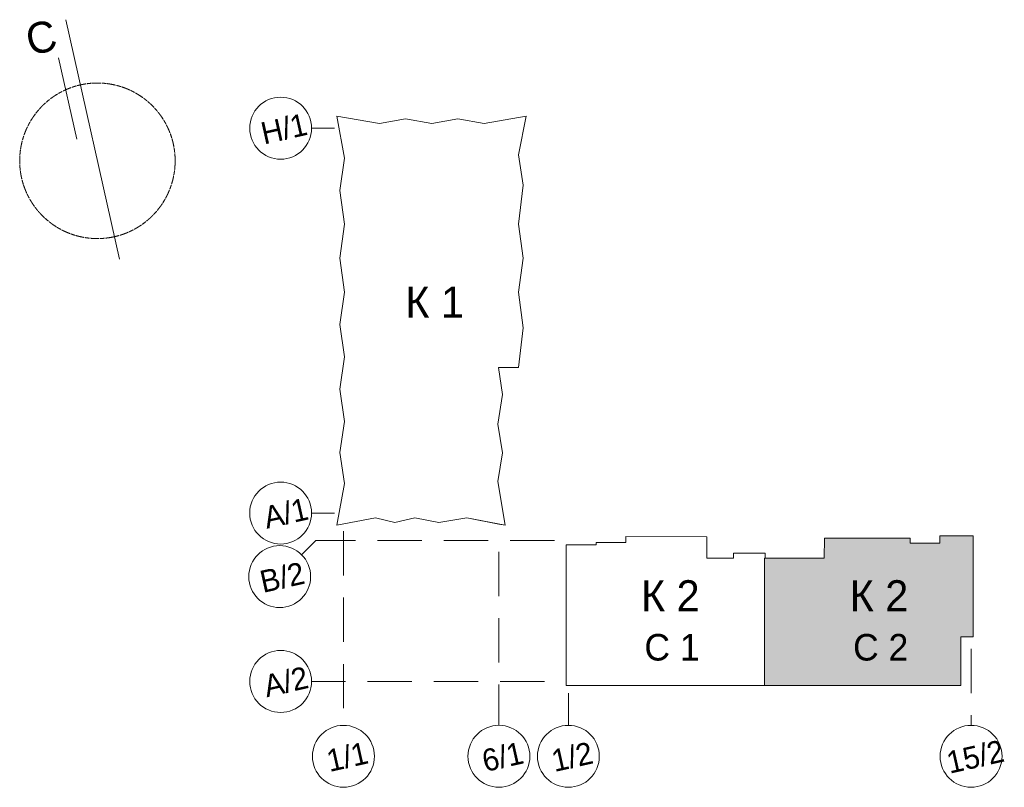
# Model space of a CAD drawing. Header units: millimetres. Extents: x -7218133 to -6715963, y 6117771 to 6222300.
# Tile 14 of 14: x -6827288 to -6715963, y 6135572 to 6222300. Entities that reach past the tile are written whole.
import ezdxf

# ---------------------------------------------------------------- set-up
doc = ezdxf.new("R2010")
doc.units = ezdxf.units.MM
doc.header["$MEASUREMENT"] = 0
doc.linetypes.add('Осевая', pattern=[1700, 1000, -100, 500, -100])
doc.linetypes.add('Разомкнутая мастерплан', pattern=[7500, 5000, -2500])
for name, color, linetype, lineweight in [('0_Ном._пера__1', 7, 'Continuous', 0), ('0_Ном._пера__2', 8, 'Continuous', 15), ('АР-Стены_внешние_.АР_Ном._пера__1', 7, 'Continuous', 0)]:
    doc.layers.add(name, color=color, linetype=linetype, lineweight=lineweight)
doc.layers.add('АР-Стены_внешние_.АР', color=7, linetype='Continuous')
doc.styles.add('РЎР“Р•РќР•Р\xa0Р\x98Р\xa0_РЎРўР\x98Р›Р¬_1', font='GOTHIC.TTF')

# ---------------------------------------------------------------- blocks, each defined once
blk = doc.blocks.new('Линия_23_2', base_point=(-6791689, 6210042))
at = {"layer": 'АР-Стены_внешние_.АР_Ном._пера__1', "color": 7, "linetype": 'Разомкнутая мастерплан', "lineweight": 0}
blk.add_line((-6791689, 6210042), (-6794281, 6210042), dxfattribs=at)
at = {"layer": 'АР-Стены_внешние_.АР_Ном._пера__1', "color": 7, "linetype": 'Continuous', "lineweight": 0}
blk.add_circle((-6797781, 6210042), 3500, dxfattribs=at)
blk = doc.blocks.new('Линия_24_2', base_point=(-6791690, 6166557))
at = {"layer": 'АР-Стены_внешние_.АР_Ном._пера__1', "color": 7, "linetype": 'Разомкнутая мастерплан', "lineweight": 0}
blk.add_line((-6791690, 6166557), (-6794282, 6166557), dxfattribs=at)
at = {"layer": 'АР-Стены_внешние_.АР_Ном._пера__1', "color": 7, "linetype": 'Continuous', "lineweight": 0}
blk.add_circle((-6797782, 6166557), 3500, dxfattribs=at)
blk = doc.blocks.new('Линия_25_2', base_point=(-6767949, 6147532))
at = {"layer": 'АР-Стены_внешние_.АР_Ном._пера__1', "color": 7, "linetype": 'Разомкнутая мастерплан', "lineweight": 0}
blk.add_line((-6767949, 6147532), (-6794282, 6147532), dxfattribs=at)
at = {"layer": 'АР-Стены_внешние_.АР_Ном._пера__1', "color": 7, "linetype": 'Continuous', "lineweight": 0}
blk.add_circle((-6797782, 6147532), 3500, dxfattribs=at)
blk = doc.blocks.new('Линия_26_2', base_point=(-6790682, 6164499))
at = {"layer": 'АР-Стены_внешние_.АР_Ном._пера__1', "color": 7, "linetype": 'Разомкнутая мастерплан', "lineweight": 0}
blk.add_line((-6790682, 6164499), (-6790682, 6142572), dxfattribs=at)
at = {"layer": 'АР-Стены_внешние_.АР_Ном._пера__1', "color": 7, "linetype": 'Continuous', "lineweight": 0}
blk.add_circle((-6790682, 6139072), 3500, dxfattribs=at)
blk = doc.blocks.new('Линия_27_2', base_point=(-6765252, 6146214))
at = {"layer": 'АР-Стены_внешние_.АР_Ном._пера__1', "color": 7, "linetype": 'Разомкнутая мастерплан', "lineweight": 0}
blk.add_line((-6765252, 6146214), (-6765252, 6142572), dxfattribs=at)
at = {"layer": 'АР-Стены_внешние_.АР_Ном._пера__1', "color": 7, "linetype": 'Continuous', "lineweight": 0}
blk.add_circle((-6765252, 6139072), 3500, dxfattribs=at)
blk = doc.blocks.new('Линия_28_2', base_point=(-6773102, 6162170))
at = {"layer": 'АР-Стены_внешние_.АР_Ном._пера__1', "color": 7, "linetype": 'Разомкнутая мастерплан', "lineweight": 0}
blk.add_line((-6773102, 6162170), (-6773102, 6142572), dxfattribs=at)
at = {"layer": 'АР-Стены_внешние_.АР_Ном._пера__1', "color": 7, "linetype": 'Continuous', "lineweight": 0}
blk.add_circle((-6773102, 6139072), 3500, dxfattribs=at)
blk = doc.blocks.new('Линия_29_2', base_point=(-6719721, 6151222))
at = {"layer": 'АР-Стены_внешние_.АР_Ном._пера__1', "color": 7, "linetype": 'Разомкнутая мастерплан', "lineweight": 0}
blk.add_line((-6719721, 6151222), (-6719722, 6142572), dxfattribs=at)
at = {"layer": 'АР-Стены_внешние_.АР_Ном._пера__1', "color": 7, "linetype": 'Continuous', "lineweight": 0}
blk.add_circle((-6719722, 6139072), 3500, dxfattribs=at)
blk = doc.blocks.new('Линия_30_2', base_point=(-6793802, 6163467))
at = {"layer": 'АР-Стены_внешние_.АР_Ном._пера__1', "color": 7, "linetype": 'Разомкнутая мастерплан', "lineweight": 0}
blk.add_line((-6793802, 6163467), (-6795417, 6161852), dxfattribs=at)
at = {"layer": 'АР-Стены_внешние_.АР_Ном._пера__1', "color": 7, "linetype": 'Continuous', "lineweight": 0}
blk.add_circle((-6797892, 6159377), 3500, dxfattribs=at)

msp = doc.modelspace()

# ---------------------------------------------------------------- hatches: boundary and pattern name
at = {"layer": '0_Ном._пера__2', "linetype": 'Continuous', "lineweight": 0, "true_color": 0x0c0c0c}
msp.add_hatch(color=28, dxfattribs=at).paths.add_polyline_path([(-6719471.4, 6152571.9), (-6719471.3, 6163967.1), (-6723240.8, 6163967.2), (-6723240.8, 6163141.7), (-6724421.8, 6163141.8), (-6726591.8, 6163141.8), (-6726591.8, 6163701.8), (-6736311.8, 6163701.8), (-6736311.9, 6161456.6), (-6738951.8, 6161456.9), (-6738951.8, 6161457), (-6739651.8, 6161457), (-6739651.8, 6161456.9), (-6742991.8, 6161456.9), (-6743081.7, 6161456.9), (-6743082, 6147081.8), (-6720881.9, 6147081.5), (-6720881.8, 6152571.9)])

# ---------------------------------------------------------------- linework, layer by layer
at = {"layer": '0_Ном._пера__1', "color": 7, "linetype": 'Continuous', "lineweight": 0, "flags": 128}
for points in [[(-6770885.6, 6199196.4), (-6770355.6, 6203601.4), (-6770885.5, 6207046.4), (-6770027.8, 6211416.8), (-6774777.3, 6210561.9), (-6777737.3, 6211091.9), (-6780696, 6210561.9), (-6783657.3, 6211092), (-6786617.3, 6210562), (-6791418.9, 6211417), (-6790561.3, 6206646.6), (-6791091.4, 6202996.6), (-6790561.4, 6199196.6), (-6791091.5, 6195347.6), (-6790561.5, 6191497.6), (-6791091.5, 6187847.1), (-6790561.6, 6184197.1), (-6791091.6, 6180546.4), (-6790561.7, 6176896.9), (-6791091.7, 6173397.6), (-6790561.7, 6169897.6), (-6791419.4, 6165171.5), (-6787051.8, 6166027.1), (-6784889.8, 6165497), (-6782601.8, 6166027), (-6779901.8, 6165497), (-6776731.8, 6166027), (-6773101.8, 6165309.4), (-6772403.4, 6165171.3), (-6773221.7, 6170131.9), (-6772691.7, 6173368.2), (-6773221.7, 6176581.9), (-6772691.6, 6179957), (-6773152.3, 6182996.9), (-6770898.6, 6182996.9), (-6770355.8, 6187496.6), (-6770885.7, 6191496.5), (-6770355.7, 6195346.5)], [(-6743082, 6147081.8), (-6743081.7, 6161456.9), (-6742991.8, 6161456.9), (-6742991.8, 6162006.8), (-6743931.8, 6162006.8), (-6743931.9, 6162008.8), (-6746582.8, 6162006.6), (-6746582.8, 6161457), (-6749612.3, 6161457), (-6749612.3, 6163886.6), (-6758761.4, 6163916.7), (-6758761.4, 6163222.3), (-6762101.9, 6163222.3), (-6762101.9, 6162982.4), (-6765501.8, 6162982.4), (-6765502, 6147082)], [(-6719471.4, 6152571.9), (-6719471.3, 6163967.1), (-6723240.8, 6163967.2), (-6723240.8, 6163141.7), (-6724421.8, 6163141.8), (-6726591.8, 6163141.8), (-6726591.8, 6163701.8), (-6736311.8, 6163701.8), (-6736311.9, 6161456.6), (-6738951.8, 6161456.9), (-6738951.8, 6161457), (-6739651.8, 6161457), (-6739651.8, 6161456.9), (-6742991.8, 6161456.9), (-6743081.7, 6161456.9), (-6743082, 6147081.8), (-6720881.9, 6147081.5), (-6720881.8, 6152571.9)]]:
    msp.add_lwpolyline(points, close=True, dxfattribs=at)
at = {"layer": 'АР-Стены_внешние_.АР_Ном._пера__1', "color": 7, "linetype": 'Continuous', "lineweight": 0}
for p, q in [((-6816000.7, 6195230.4), (-6822080, 6222299.7)), ((-6822897.5, 6217982.2), (-6820831.9, 6208784.9)), ((-6743081.7, 6161456.9), (-6743082, 6147081.8)), ((-6742991.8, 6161456.9), (-6743081.7, 6161456.9))]:
    msp.add_line(p, q, dxfattribs=at)
at = {"layer": 'АР-Стены_внешние_.АР_Ном._пера__1', "color": 7, "linetype": 'Разомкнутая мастерплан', "lineweight": 0}
msp.add_line((-6766820, 6163466.8), (-6793802.1, 6163467.1), dxfattribs=at)
at = {"layer": 'АР-Стены_внешние_.АР_Ном._пера__1', "color": 7, "linetype": 'Continuous', "lineweight": 0}
for points in [[(-6773152.3, 6182996.9), (-6770898.6, 6182996.9), (-6770355.8, 6187496.6), (-6770885.7, 6191496.5), (-6770355.7, 6195346.5), (-6770885.6, 6199196.4), (-6770355.6, 6203601.4), (-6770885.5, 6207046.4), (-6770027.8, 6211416.8), (-6774777.3, 6210561.9), (-6777737.3, 6211091.9), (-6780696, 6210561.9), (-6783657.3, 6211092), (-6786617.3, 6210562), (-6791418.9, 6211417), (-6790561.3, 6206646.6), (-6791091.4, 6202996.6), (-6790561.4, 6199196.6), (-6791091.5, 6195347.6), (-6790561.5, 6191497.6), (-6791091.5, 6187847.1), (-6790561.6, 6184197.1), (-6791091.6, 6180546.4), (-6790561.7, 6176896.9), (-6791091.7, 6173397.6), (-6790561.7, 6169897.6), (-6791419.4, 6165171.5), (-6787051.8, 6166027.1), (-6784889.8, 6165497), (-6782601.8, 6166027), (-6779901.8, 6165497), (-6776731.8, 6166027), (-6772403.4, 6165171.3), (-6773221.7, 6170131.9), (-6772691.7, 6173368.2), (-6773221.7, 6176581.9), (-6772691.6, 6179957)], [(-6765502, 6147082), (-6765501.8, 6162982.4), (-6762101.9, 6162982.4), (-6762101.9, 6163222.3), (-6758761.4, 6163222.3), (-6758761.4, 6163916.7), (-6749612.3, 6163886.6), (-6749612.3, 6161457), (-6746582.8, 6161457), (-6746582.8, 6162006.6), (-6743931.9, 6162008.8), (-6743931.8, 6162006.8), (-6742991.8, 6162006.8), (-6742991.8, 6161456.9), (-6739651.8, 6161456.9), (-6739651.8, 6161457), (-6738951.8, 6161457), (-6738951.8, 6161456.9), (-6736311.9, 6161456.6), (-6736311.8, 6163701.8), (-6726591.8, 6163701.8), (-6726591.8, 6163141.8), (-6724421.8, 6163141.8), (-6723240.8, 6163141.7), (-6723240.8, 6163967.2), (-6719471.3, 6163967.1), (-6719471.4, 6152571.9), (-6720881.8, 6152571.9), (-6720881.9, 6147081.5)]]:
    msp.add_lwpolyline(points, close=True, dxfattribs=at)
at = {"layer": 'АР-Стены_внешние_.АР_Ном._пера__1', "color": 7, "linetype": 'Осевая', "lineweight": 0}
msp.add_circle((-6818499.9, 6206358.3), 8788.1, dxfattribs=at)

# ---------------------------------------------------------------- block references
at = {"layer": 'АР-Стены_внешние_.АР', "color": 7, "linetype": 'Разомкнутая мастерплан', "lineweight": 0}
for name, p in [('Линия_23_2', (-6791689.4, 6210042.1)), ('Линия_24_2', (-6791689.9, 6166557.1)), ('Линия_26_2', (-6790681.8, 6164499)), ('Линия_30_2', (-6793802.1, 6163467.1)), ('Линия_28_2', (-6773101.8, 6162170.4)), ('Линия_25_2', (-6767948.8, 6147531.8)), ('Линия_29_2', (-6719721.4, 6151221.9)), ('Линия_27_2', (-6765252, 6146213.7))]:
    msp.add_blockref(name, p, dxfattribs=at)

# ---------------------------------------------------------------- texts
at = {"layer": '0_Ном._пера__1', "color": 7, "linetype": 'Continuous', "lineweight": 0, "attachment_point": 6, "rotation": 12.657644, "style": 'РЎР“Р•РќР•Р\xa0Р\x98Р\xa0_РЎРўР\x98Р›Р¬_1'}
for s, insert, char_height in [('\\A1;{\\pqr;\\fCentury Gothic|b0|i0|c204|p0;\\W1.000000;С}', (-6823201.2, 6220644.6), 3500), ('\\A1;{\\pqr;\\fCentury Gothic|b0|i0|c204|p0;\\W1.000000;Н/1}', (-6794864.9, 6210533.4), 2500), ('\\A1;{\\pqr;\\fCentury Gothic|b0|i0|c204|p0;\\W1.000000;А\\fCentury Gothic|b0|i0|c204|p0;\\W1.000000;/1}', (-6794739.1, 6167076.8), 2500), ('\\A1;{\\pqr;\\fCentury Gothic|b0|i0|c204|p0;\\W1.000000;В/\\fCentury Gothic|b0|i0|c204|p0;\\W1.000000;2}', (-6795159.3, 6159827.4), 2500), ('\\A1;{\\pqr;\\fCentury Gothic|b0|i0|c204|p0;\\W1.000000;А/\\fCentury Gothic|b0|i0|c204|p0;\\W1.000000;2}', (-6794735.4, 6148034.3), 2500), ('\\A1;{\\pqr;\\fCentury Gothic|b0|i0|c204|p0;\\W1.000000;15/2}', (-6716070.8, 6139727.8), 2500), ('\\A1;{\\pqr;\\fCentury Gothic|b0|i0|c204|p0;\\W1.000000;1\\fCentury Gothic|b0|i0|c204|p0;\\W1.000000;/1}', (-6787984, 6139514.6), 2500), ('\\A1;{\\pqr;\\fCentury Gothic|b0|i0|c204|p0;\\W1.000000;6/1}', (-6770404, 6139514.4), 2500), ('\\A1;{\\pqr;\\fCentury Gothic|b0|i0|c204|p0;\\W1.000000;1/2}', (-6762554, 6139514.3), 2500)]:
    msp.add_mtext(s, dxfattribs=dict(at, insert=insert, char_height=char_height))
at = {"layer": '0_Ном._пера__1', "color": 7, "linetype": 'Continuous', "lineweight": 0, "insert": (-6777062.1, 6190392.7), "char_height": 3500, "attachment_point": 6, "style": 'РЎР“Р•РќР•Р\xa0Р\x98Р\xa0_РЎРўР\x98Р›Р¬_1'}
msp.add_mtext('\\A1;{\\pqr;\\fCentury Gothic|b0|i0|c204|p0;\\W1.000000;К 1}', dxfattribs=at)
at = {"layer": '0_Ном._пера__1', "color": 7, "linetype": 'Continuous', "lineweight": 0, "char_height": 3500, "attachment_point": 6, "line_spacing_factor": 1.040616, "style": 'РЎР“Р•РќР•Р\xa0Р\x98Р\xa0_РЎРўР\x98Р›Р¬_1'}
for s, insert in [('\\A1;{\\pqr;\\fCentury Gothic|b0|i0|c204|p0;\\W1.000000;К 2\\P\\pqr;\\fCentury Gothic|b0|i0|c204|p0;\\H0.857143x;\\W1.000000;С 1}', (-6750413, 6154408.5)), ('\\A1;{\\pqr;\\fCentury Gothic|b0|i0|c204|p0;\\W1.000000;К 2\\P\\pqr;\\fCentury Gothic|b0|i0|c204|p0;\\H0.857143x;\\W1.000000;С \\fCentury Gothic|b0|i0|c204|p0;\\W1.000000;2}', (-6726820.3, 6154408.5))]:
    msp.add_mtext(s, dxfattribs=dict(at, insert=insert))

doc.saveas('drawing.dxf')
